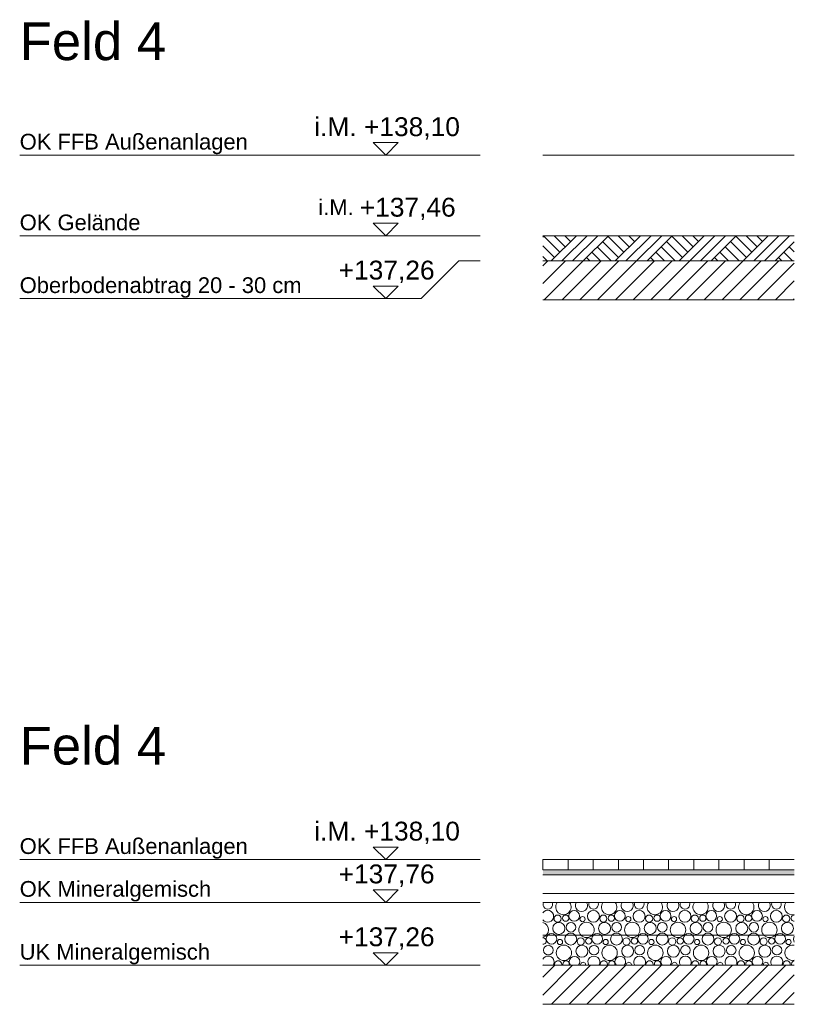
# Model space of a CAD drawing. Header units: metres. Extents: x -177922 to 5550634, y -507967 to 368279.
# Tile 5 of 125: x -39851 to -33689, y -84553 to -76725. Entities that reach past the tile are written whole.
import ezdxf

# ---------------------------------------------------------------- set-up
doc = ezdxf.new("R2010")
doc.units = ezdxf.units.M
doc.header["$LTSCALE"] = 0.05
doc.linetypes.add('Wipeout_Contour', pattern=[20000, 0, -20000])
for name, color, linetype in [('A_1_Schraffuren', 7, 'Continuous'), ('A_6_BE_Linien', 7, 'Continuous'), ('A_6_BE_Text', 7, 'Continuous')]:
    doc.layers.add(name, color=color, linetype=linetype)
doc.styles.add('ERSTELLTER_STIL_3', font='arial.ttf')
pattern_1 = [(45, (0, 0), (-70.71068, 70.71068), [])]

# ---------------------------------------------------------------- blocks, each defined once
blk = doc.blocks.new('*X2')
at = {"layer": 'A_1_Schraffuren', "color": 1, "linetype": 'Continuous', "lineweight": 18}
for centre, radius in [((-35440.5, -83850.4), 42.6), ((-35287, -83852.6), 47.3), ((-35076.8, -83850.4), 42.6), ((-34923.3, -83852.6), 47.3), ((-34713.1, -83850.4), 42.6), ((-34559.6, -83852.6), 47.3), ((-34349.3, -83850.4), 42.6), ((-34195.9, -83852.6), 47.3), ((-33985.6, -83850.4), 42.6), ((-33832.2, -83852.6), 47.3), ((-35562, -83949), 47.7), ((-35571.7, -83871.7), 28.6), ((-35507.8, -83868.1), 25.1), ((-35466, -83940.2), 38.4), ((-35341.9, -83961.5), 61.2), ((-35373.1, -83875.8), 20.7), ((-35198.3, -83949), 47.7), ((-35208, -83871.7), 28.6), ((-35144.1, -83868.1), 25.1), ((-35102.3, -83940.2), 38.4), ((-34978.2, -83961.5), 61.2), ((-35009.4, -83875.8), 20.7), ((-34834.6, -83949), 47.7), ((-34844.3, -83871.7), 28.6), ((-34780.4, -83868.1), 25.1), ((-34738.6, -83940.2), 38.4), ((-34614.4, -83961.5), 61.2), ((-34645.7, -83875.8), 20.7), ((-34470.9, -83949), 47.7), ((-34480.5, -83871.7), 28.6), ((-34416.7, -83868.1), 25.1), ((-34374.9, -83940.2), 38.4), ((-34250.7, -83961.5), 61.2), ((-34282, -83875.8), 20.7), ((-34107.2, -83949), 47.7), ((-34116.8, -83871.7), 28.6), ((-34053, -83868.1), 25.1), ((-34011.1, -83940.2), 38.4), ((-33887, -83961.5), 61.2), ((-33918.3, -83875.8), 20.7), ((-33743.5, -83949), 47.7), ((-33753.1, -83871.7), 28.6), ((-35620.5, -84032.4), 42.6), ((-35467, -84034.6), 47.3), ((-35256.8, -84032.4), 42.6), ((-35103.3, -84034.6), 47.3), ((-34893.1, -84032.4), 42.6), ((-34739.6, -84034.6), 47.3), ((-34529.3, -84032.4), 42.6), ((-34375.9, -84034.6), 47.3), ((-34165.6, -84032.4), 42.6), ((-34012.2, -84034.6), 47.3), ((-33801.9, -84032.4), 42.6), ((-35553.1, -84057.8), 20.7), ((-35388, -84053.7), 28.6), ((-35324.1, -84050.1), 25.1), ((-35189.4, -84057.8), 20.7), ((-35024.3, -84053.7), 28.6), ((-34960.4, -84050.1), 25.1), ((-34825.7, -84057.8), 20.7), ((-34660.5, -84053.7), 28.6), ((-34596.7, -84050.1), 25.1), ((-34462, -84057.8), 20.7), ((-34296.8, -84053.7), 28.6), ((-34233, -84050.1), 25.1), ((-34098.3, -84057.8), 20.7), ((-33933.1, -84053.7), 28.6), ((-33869.3, -84050.1), 25.1), ((-33734.6, -84057.8), 20.7), ((-35646, -84122.2), 38.4), ((-35521.9, -84143.5), 61.2), ((-35378.3, -84131), 47.7), ((-35282.3, -84122.2), 38.4), ((-35158.2, -84143.5), 61.2), ((-35014.6, -84131), 47.7), ((-34918.6, -84122.2), 38.4), ((-34794.4, -84143.5), 61.2), ((-34650.9, -84131), 47.7), ((-34554.9, -84122.2), 38.4), ((-34430.7, -84143.5), 61.2), ((-34287.2, -84131), 47.7), ((-34191.1, -84122.2), 38.4), ((-34067, -84143.5), 61.2), ((-33923.5, -84131), 47.7), ((-33827.4, -84122.2), 38.4)]:
    blk.add_circle(centre, radius, dxfattribs=at)
for centre, radius, start, end in [((-35649.7, -83758.2), 38.4, 156.66834, 23.33166), ((-35525.6, -83779.5), 61.2, 143.43501, 36.56499), ((-35382, -83767), 47.7, 149.78335, 30.21665), ((-35286, -83758.2), 38.4, 156.66834, 23.33166), ((-35161.9, -83779.5), 61.2, 143.43501, 36.56499), ((-35018.3, -83767), 47.7, 149.78335, 30.21665), ((-34922.3, -83758.2), 38.4, 156.66834, 23.33166), ((-34798.2, -83779.5), 61.2, 143.43501, 36.56499), ((-34654.6, -83767), 47.7, 149.78335, 30.21665), ((-34558.6, -83758.2), 38.4, 156.66834, 23.33166), ((-34434.4, -83779.5), 61.2, 143.43501, 36.56499), ((-34290.9, -83767), 47.7, 149.78335, 30.21665), ((-34194.9, -83758.2), 38.4, 156.66834, 23.33166), ((-34070.7, -83779.5), 61.2, 143.43501, 36.56499), ((-33927.2, -83767), 47.7, 149.78335, 30.21665), ((-33831.1, -83758.2), 38.4, 156.66834, 23.33166), ((-33707, -83779.5), 61.2, 143.43501, 287.2275), ((-35650.7, -83852.6), 47.3, 216.14165, 143.85835), ((-35705.6, -83961.5), 61.2, 285.80024, 74.19976), ((-33689.3, -83868.1), 25.1, 89.08736, 270.91264), ((-35687.8, -84050.1), 25.1, 267.57131, 92.42869), ((-33648.5, -84034.6), 47.3, 148.76312, 211.23688), ((-33703.3, -84143.5), 61.2, 76.37318, 283.62682), ((-35647, -84216.5), 47.3, 326.00111, 152.36639), ((-35568, -84235.7), 28.6, 345.11033, 194.88967), ((-35504.1, -84232.1), 25.1, 334.25293, 205.74707), ((-35436.8, -84214.4), 42.6, 317.72894, 222.27106), ((-35369.4, -84239.8), 20.7, 351.09494, 188.90506), ((-35283.3, -84216.5), 47.3, 326.00111, 213.99889), ((-35204.3, -84235.7), 28.6, 345.11033, 194.88967), ((-35140.4, -84232.1), 25.1, 334.25293, 205.74707), ((-35073.1, -84214.4), 42.6, 317.72894, 222.27106), ((-35005.7, -84239.8), 20.7, 351.09494, 188.90506), ((-34919.6, -84216.5), 47.3, 326.00111, 213.99889), ((-34840.5, -84235.7), 28.6, 345.11033, 194.88967), ((-34776.7, -84232.1), 25.1, 334.25293, 205.74707), ((-34709.3, -84214.4), 42.6, 317.72894, 222.27106), ((-34642, -84239.8), 20.7, 351.09494, 188.90506), ((-34555.9, -84216.5), 47.3, 326.00111, 213.99889), ((-34476.8, -84235.7), 28.6, 345.11033, 194.88967), ((-34413, -84232.1), 25.1, 334.25293, 205.74707), ((-34345.6, -84214.4), 42.6, 317.72894, 222.27106), ((-34278.3, -84239.8), 20.7, 351.09494, 188.90506), ((-34192.2, -84216.5), 47.3, 326.00111, 213.99889), ((-34113.1, -84235.7), 28.6, 345.11033, 194.88967), ((-34049.3, -84232.1), 25.1, 334.25293, 205.74707), ((-33981.9, -84214.4), 42.6, 317.72894, 222.27106), ((-33914.6, -84239.8), 20.7, 351.09494, 188.90506), ((-33828.5, -84216.5), 47.3, 326.00111, 213.99889), ((-33749.4, -84235.7), 28.6, 345.11033, 194.88967), ((-33685.6, -84232.1), 25.1, 97.58176, 205.74707), ((-35647, -84216.5), 47.3, 207.63361, 213.99889)]:
    blk.add_arc(centre, radius, start, end, dxfattribs=at)

msp = doc.modelspace()

# ---------------------------------------------------------------- hatches: boundary and pattern name
at = {"layer": 'A_1_Schraffuren', "linetype": 'Continuous', "lineweight": 18}
h = msp.add_hatch(dxfattribs=at)
h.set_pattern_fill('gewachsener_Boden_SN1_0005', color=40, style=0, pattern_type=2)
h.set_pattern_definition([(45, (0, 0), (-127.27922, 127.27922), []), (45, (-42.43, 42.43), (-254.5584, 254.5584), []), (45, (-84.85, 84.85), (-254.5584, 254.5584), []), (135, (-127.28, 127.28), (42.426407, 42.426407), [180, -180])])
h.paths.add_polyline_path([(-35688.905, -78442.555), (-35688.905, -78642.555), (-33688.905, -78642.555), (-33688.905, -78444.128)])
h = msp.add_hatch(dxfattribs=at)
h.set_pattern_fill('HLZ_0005', color=253, style=0, pattern_type=2)
h.set_pattern_definition(pattern_1)
h.paths.add_polyline_path([(-33688.905, -78642.555), (-35688.905, -78642.555), (-35688.905, -78952.555), (-33688.905, -78952.555)])
h = msp.add_hatch(dxfattribs=at)
h.set_pattern_fill('Holz_Schalung_liegend__1_A4', color=253, style=0, pattern_type=2)
h.set_pattern_definition([(90, (-34688.9, -83443), (-200, 0), [])])
h.paths.add_polyline_path([(-35688.905, -83403.003), (-33688.905, -83403.003), (-33688.905, -83483.003), (-35688.905, -83483.003)])
h = msp.add_hatch(dxfattribs=at)
h.set_pattern_fill('Sand_0005', color=1, style=0, pattern_type=2)
h.set_pattern_definition([(45, (-34688.905, -83450.503), (-16.7054, 16.7054), [0, -15.75, 0, -23.625]), (110, (-34636.405, -83450.503), (22.20024, 8.0802), [0, -11.55, 0, -19.95])])
h.paths.add_polyline_path([(-35688.905, -83483.003), (-33688.905, -83483.003), (-33688.905, -83523.003), (-35688.905, -83523.003)])

# ---------------------------------------------------------------- linework, layer by layer
at = {"layer": 'A_6_BE_Linien', "color": 1, "linetype": 'Continuous', "lineweight": 18}
for points in [[(-37038.903, -77702.555), (-36838.903, -77702.555), (-36938.903, -77802.555)], [(-37038.905, -83303.003), (-36838.905, -83303.003), (-36938.905, -83403.003)], [(-37038.905, -83643.003), (-36838.905, -83643.003), (-36938.905, -83743.003)], [(-37038.905, -84143.003), (-36838.905, -84143.003), (-36938.905, -84243.003)]]:
    msp.add_lwpolyline(points, close=True, dxfattribs=at)
for points in [[(-39850.935, -77802.555), (-36188.905, -77802.555)], [(-35688.905, -77802.555), (-33688.905, -77802.555)], [(-39850.935, -83403.003), (-36188.905, -83403.003)], [(-35688.905, -83403.003), (-33688.905, -83403.003)], [(-35688.905, -83483.003), (-33688.905, -83483.003)], [(-35688.905, -83523.003), (-33688.905, -83523.003)], [(-35688.905, -83673.003), (-33688.905, -83673.003)]]:
    msp.add_lwpolyline(points, dxfattribs=at)
at = {"layer": 'A_6_BE_Linien', "color": 40, "linetype": 'Continuous', "lineweight": 18}
for points in [[(-37038.905, -78342.555), (-36838.905, -78342.555), (-36938.905, -78442.555)], [(-37038.904, -78842.555), (-36838.904, -78842.555), (-36938.904, -78942.555)]]:
    msp.add_lwpolyline(points, close=True, dxfattribs=at)
for points in [[(-39850.935, -78442.555), (-36188.905, -78442.555)], [(-35688.905, -78442.555), (-33688.905, -78444.128)]]:
    msp.add_lwpolyline(points, dxfattribs=at)
at = {"layer": 'A_6_BE_Linien', "color": 7, "linetype": 'Continuous', "lineweight": 18}
for points in [[(-39850.935, -78942.555), (-36657.1, -78942.555), (-36357.1, -78642.555), (-36188.905, -78642.555)], [(-35688.905, -78642.555), (-33688.905, -78642.555)], [(-35688.905, -78952.555), (-33688.905, -78952.555)], [(-39850.935, -83743.003), (-36188.905, -83743.003)], [(-39850.935, -84243.003), (-36188.905, -84243.003)], [(-35688.905, -84553.003), (-33688.905, -84553.003)]]:
    msp.add_lwpolyline(points, dxfattribs=at)

# ---------------------------------------------------------------- texts
at = {"layer": 'A_6_BE_Text', "color": 7, "linetype": 'Continuous', "lineweight": 18, "char_height": 300, "attachment_point": 7, "style": 'ERSTELLTER_STIL_3'}
for insert in [(-39850.938, -77050.891), (-39850.938, -82651.339)]:
    msp.add_mtext('\\A1;{\\pql;\\fArial|b0|i0|c0|p0;\\W1.000000;Feld \\fArial|b0|i0|c0|p0;\\W1.000000;4}', dxfattribs=dict(at, insert=insert))
at = {"layer": 'A_6_BE_Text', "color": 1, "linetype": 'Continuous', "lineweight": 18, "style": 'ERSTELLTER_STIL_3'}
for s, insert, char_height, attachment_point in [('\\A1;{\\pql;\\fArial|b0|i0|c0|p0;\\W1.000000;i.M. \\fArial|b0|i0|c0|p0;\\W1.000000;+138,10}', (-37507.831, -77589.854), 150, 4), ('\\A1;{\\pql;\\fArial|b0|i0|c0|p0;\\W1.000000;OK FFB Außenanlagen}', (-39850.935, -77795.077), 125, 7), ('\\A1;{\\pql;\\fArial|b0|i0|c0|p0;\\W1.000000;i.M. \\fArial|b0|i0|c0|p0;\\W1.000000;+138,10}', (-37507.834, -83190.302), 150, 4), ('\\A1;{\\pql;\\fArial|b0|i0|c0|p0;\\W1.000000;OK FFB Außenanlagen}', (-39850.938, -83395.525), 125, 7), ('\\A1;{\\pql;\\fArial|b0|i0|c0|p0;\\W1.000000;+137,\\fArial|b0|i0|c0|p0;\\W1.000000;7\\fArial|b0|i0|c0|p0;\\W1.000000;6}', (-37313.571, -83530.302), 150, 4), ('\\A1;{\\pql;\\fArial|b0|i0|c0|p0;\\W1.000000;O\\fArial|b0|i0|c0|p0;\\W1.000000;K Mineralgemisch}', (-39850.935, -83735.525), 125, 7), ('\\A1;{\\pql;\\fArial|b0|i0|c0|p0;\\W1.000000;+13\\fArial|b0|i0|c0|p0;\\W1.000000;7,26}', (-37313.571, -84030.302), 150, 4), ('\\A1;{\\pql;\\fArial|b0|i0|c0|p0;\\W1.000000;UK Mineralgemisch}', (-39850.935, -84235.525), 125, 7)]:
    msp.add_mtext(s, dxfattribs=dict(at, insert=insert, char_height=char_height, attachment_point=attachment_point))
at = {"layer": 'A_6_BE_Text', "color": 40, "linetype": 'Continuous', "lineweight": 18, "style": 'ERSTELLTER_STIL_3'}
for s, insert, char_height, attachment_point in [('\\A1;{\\pql;\\fArial|b0|i0|c0|p0;\\W1.000000;i.M. \\fArial|b0|i0|c0|p0;\\H1.200000x;\\W1.000000;+137,4\\fArial|b0|i0|c0|p0;\\W1.000000;6}', (-37475.457, -78229.854), 125, 4), ('\\A1;{\\pql;\\fArial|b0|i0|c0|p0;\\W1.000000;OK Gelände}', (-39850.935, -78401.093), 125, 7), ('\\A1;{\\pql;\\fArial|b0|i0|c0|p0;\\W1.000000;+137,2\\fArial|b0|i0|c0|p0;\\W1.000000;6}', (-37313.572, -78729.854), 150, 4), ('\\A1;{\\pql;\\fArial|b0|i0|c0|p0;\\W1.000000;Oberbodenabtrag 20 - 30 cm}', (-39850.935, -78854.538), 125, 4)]:
    msp.add_mtext(s, dxfattribs=dict(at, insert=insert, char_height=char_height, attachment_point=attachment_point))

# ---------------------------------------------------------------- wipeouts: each hides what was drawn before it
at = {"color": 254, "linetype": 'Wipeout_Contour', "lineweight": 0, "ltscale": 363516.331556}
msp.add_wipeout([(-35688.905, -83743.003), (-35688.905, -84243.003), (-33688.905, -84243.003), (-33688.905, -83743.003)], dxfattribs=at).dxf.layer = 'A_1_Schraffuren'

# ---------------------------------------------------------------- next in the draw order: hatches: boundary and pattern name
at = {"layer": 'A_1_Schraffuren', "linetype": 'Continuous', "lineweight": 18}
h = msp.add_hatch(dxfattribs=at)
h.set_pattern_fill('HLZ_0005', color=253, style=0, pattern_type=2)
h.set_pattern_definition(pattern_1)
h.paths.add_polyline_path([(-33688.905, -84243.003), (-35688.905, -84243.003), (-35688.905, -84553.003), (-33688.905, -84553.003)])

# ---------------------------------------------------------------- next in the draw order: linework, layer by layer
at = {"layer": 'A_6_BE_Linien', "color": 7, "linetype": 'Continuous', "lineweight": 18}
for points in [[(-35688.905, -83743.003), (-33688.905, -83743.003)], [(-35688.905, -84243.003), (-33688.905, -84243.003)]]:
    msp.add_lwpolyline(points, dxfattribs=at)
at = {"layer": 'A_6_BE_Linien', "color": 1, "linetype": 'Continuous', "lineweight": 18}
msp.add_lwpolyline([(-35688.905, -84003.003), (-33688.905, -84003.003)], dxfattribs=at)

# ---------------------------------------------------------------- next in the draw order: block references
at = {"layer": 'A_1_Schraffuren', "color": 1, "linetype": 'Continuous', "lineweight": 18}
msp.add_blockref('*X2', (0, 0), dxfattribs=at)

doc.saveas('drawing.dxf')
